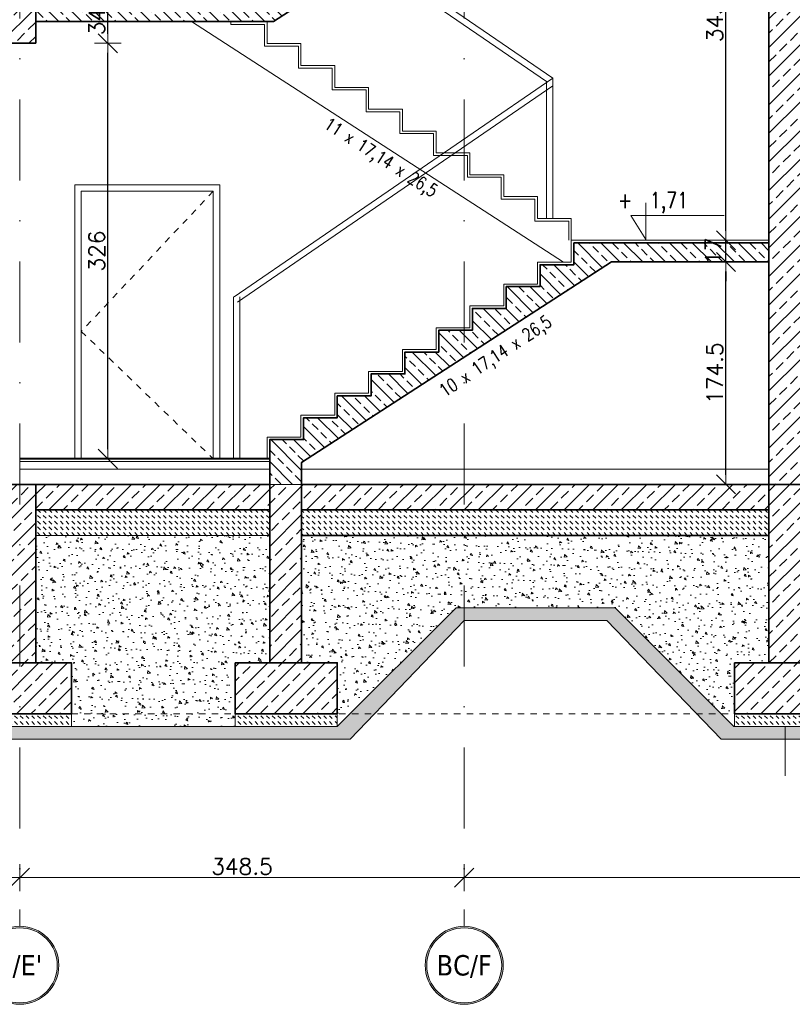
# Model space of a CAD drawing. Header units: millimetres. Extents: x 28291 to 177760, y -399809 to -170937.
# Tile 54 of 256: x 61662 to 62268, y -209435 to -208662. Entities that reach past the tile are written whole.
import ezdxf
from ezdxf.enums import TextEntityAlignment as Align

# ---------------------------------------------------------------- set-up
doc = ezdxf.new("R2010")
doc.units = ezdxf.units.MM
doc.linetypes.add('2_3', pattern=[1, 0.5, -0.5])
doc.linetypes.add('DASHDOT', pattern=[25.4, 12.7, -6.35, 0, -6.35])
doc.layers.get('0').update_dxf_attribs({"lineweight": 0})
for name, color, linetype, lineweight in [('!! 1_ PROJ WARSTWY', 252, 'Continuous', 9), ('!! 1_hatch projektowane ściany', 4, 'Continuous', 5), ('!! 1_PROJ Sciany', 2, 'Continuous', 40), ('!! 1_PROJ widok', 5, 'Continuous', 9), ('!! 1_PROJ ŻELBET', 1, 'Continuous', 35), ('!! wymiary osi', 250, 'Continuous', 9), ('0-osie-liniA', 14, 'DASHDOT', 5), ('0-osie-tx', 66, 'Continuous', 9), ('0-rzedne-blok', 62, 'Continuous', 13)]:
    doc.layers.add(name, color=color, linetype=linetype, lineweight=lineweight)
for name, color, linetype, lineweight, true_color in [('!! 1_drzwi-linia - zrealizowane', 7, 'Continuous', 5, 0x7a7a7a), ('!! 1_hatch WYKONENE PRACE', 9, 'Continuous', 0, 0x808080), ('!! 1_PROJ SCIANY ZREAL - HATCH', 9, 'Continuous', 0, 0x808080), ('!! 1_PROJ ŚCIANY  - zrealizowane', 9, 'Continuous', 35, 0x808080)]:
    doc.layers.add(name, color=color, linetype=linetype, lineweight=lineweight, true_color=true_color)
doc.styles.add('50', font='ROMANS.shx', dxfattribs={"width": 0.8, "height": 10})
doc.styles.add('DEUTSCH', font='SIMPLEX8')
doc.styles.add('TAHOMA', font='tahoma.ttf')
doc.styles.add('TXT', font='simplex.shx')
doc.dimstyles.new('DIM50', dxfattribs={"dimscale": 5, "dimtxt": 2.5, "dimasz": 1.5, "dimexe": 0, "dimexo": 0, "dimgap": 0.5, "dimtad": 1, "dimdec": 4, "dimrnd": 0.5, "dimdsep": 46, "dimtxsty": 'TXT', "dimblk1": 'TICK1', "dimblk2": 'TICK1', "dimsah": 1, "dimcen": 0, "dimse1": 1, "dimse2": 1, "dimclrd": 1, "dimclre": 7, "dimclrt": 9, "dimadec": 0, "dimazin": 0, "dimtfac": 1, "dimtdec": 4, "dimtmove": 2, "dimatfit": 3, "dimldrblk": 'TICK1', "dimfxl": 1, "dimtolj": 1, "dimarcsym": 0})

# ---------------------------------------------------------------- blocks, each defined once
blk = doc.blocks.new('*U80')
h = blk.add_hatch(color=256)
edge = h.paths.add_edge_path()
edge.add_arc((0, 0), 30.6, 0, 360)
edge = h.paths.add_edge_path(flags=17)
edge.add_arc((0, 0), 29.4, 0, 360)
for radius in [30.6, 29.4]:
    blk.add_circle((0, 0), radius)
at = {"style": 'TAHOMA', "flags": 8}
blk.add_attdef('ANSICHTSNUMMER', text='', height=16, dxfattribs=at).set_placement((0, 0), align=Align.MIDDLE_CENTER)
blk = doc.blocks.new('TICK1')
at = {"color": 0}
for p, q in [((0, -1.4), (0, 1.4)), ((0, 0), (-1, 0))]:
    blk.add_line(p, q, dxfattribs=at)
at = {"color": 2}
blk.add_line((-1, -1), (1, 1), dxfattribs=at)
blk = doc.blocks.new('*D3676')
at = {"layer": '!! wymiary osi', "color": 1, "lineweight": -2, "transparency": 16777216}
blk.add_line((61419.57, -216280.68), (61655.07, -216280.68), dxfattribs=at)
at = {"layer": 'DEFPOINTS', "color": 0, "transparency": 16777216}
for p in [(61412.07, -216280.68), (61662.57, -216280.68), (61662.57, -216280.68)]:
    blk.add_point(p, dxfattribs=at)
at = {"layer": '!! wymiary osi', "color": 1, "lineweight": -2, "transparency": 16777216, "xscale": 7.5, "yscale": 7.5, "zscale": 7.5, "rotation": 180}
blk.add_blockref('TICK1', (61412.07, -216280.68), dxfattribs=at)
at = {"layer": '!! wymiary osi', "color": 1, "lineweight": -2, "transparency": 16777216, "xscale": 7.5, "yscale": 7.5, "zscale": 7.5}
blk.add_blockref('TICK1', (61662.57, -216280.68), dxfattribs=at)
at = {"layer": '!! wymiary osi', "color": 9, "transparency": 16777216, "insert": (61537.32, -216271.93), "char_height": 12.5, "attachment_point": 5, "style": 'TXT'}
blk.add_mtext('\\A1;250.5', dxfattribs=at)
blk = doc.blocks.new('*D3677')
at = {"layer": '!! wymiary osi', "color": 1, "lineweight": -2, "transparency": 16777216}
blk.add_line((61670.07, -216280.68), (62003.57, -216280.68), dxfattribs=at)
at = {"layer": 'DEFPOINTS', "color": 0, "transparency": 16777216}
for p in [(61662.57, -216280.68), (62011.07, -216280.68), (62011.07, -216280.68)]:
    blk.add_point(p, dxfattribs=at)
at = {"layer": '!! wymiary osi', "color": 1, "lineweight": -2, "transparency": 16777216, "xscale": 7.5, "yscale": 7.5, "zscale": 7.5, "rotation": 180}
blk.add_blockref('TICK1', (61662.57, -216280.68), dxfattribs=at)
at = {"layer": '!! wymiary osi', "color": 1, "lineweight": -2, "transparency": 16777216, "xscale": 7.5, "yscale": 7.5, "zscale": 7.5}
blk.add_blockref('TICK1', (62011.07, -216280.68), dxfattribs=at)
at = {"layer": '!! wymiary osi', "color": 9, "transparency": 16777216, "insert": (61836.82, -216271.93), "char_height": 12.5, "attachment_point": 5, "style": 'TXT'}
blk.add_mtext('\\A1;348.5', dxfattribs=at)
blk = doc.blocks.new('*D3678')
at = {"layer": '!! wymiary osi', "color": 1, "lineweight": -2, "transparency": 16777216}
blk.add_line((62018.57, -216280.68), (62602.57, -216280.68), dxfattribs=at)
at = {"layer": 'DEFPOINTS', "color": 0, "transparency": 16777216}
for p in [(62011.07, -216280.68), (62610.07, -216280.68), (62610.07, -216280.68)]:
    blk.add_point(p, dxfattribs=at)
at = {"layer": '!! wymiary osi', "color": 1, "lineweight": -2, "transparency": 16777216, "xscale": 7.5, "yscale": 7.5, "zscale": 7.5, "rotation": 180}
blk.add_blockref('TICK1', (62011.07, -216280.68), dxfattribs=at)
at = {"layer": '!! wymiary osi', "color": 1, "lineweight": -2, "transparency": 16777216, "xscale": 7.5, "yscale": 7.5, "zscale": 7.5}
blk.add_blockref('TICK1', (62610.07, -216280.68), dxfattribs=at)
at = {"layer": '!! wymiary osi', "color": 9, "transparency": 16777216, "insert": (62310.57, -216271.93), "char_height": 12.5, "attachment_point": 5, "style": 'TXT'}
blk.add_mtext('\\A1;599', dxfattribs=at)
blk = doc.blocks.new('D_kota')
for p, q in [((8.66, 0), (8.66, 23.02)), ((-0.76, 15), (8.66, 15)), ((8.66, 0), (-0.76, 15))]:
    blk.add_line(p, q)
blk.add_lwpolyline([(-0.76, 15), (57.9, 15)])
at = {"style": 'DEUTSCH', "width": 0.8}
blk.add_attdef('POZ.ARCH', (7.32, 19.66), '', height=10, dxfattribs=at)
blk = doc.blocks.new('*D3617')
at = {"layer": '!! wymiary osi', "color": 1, "lineweight": -2, "transparency": 16777216}
blk.add_line((62216.37, -209019.48), (62216.37, -208860.05), dxfattribs=at)
at = {"layer": 'DEFPOINTS', "color": 0, "transparency": 16777216}
for p in [(62216.37, -208852.55), (62233.8, -208852.55), (62233.8, -209026.98)]:
    blk.add_point(p, dxfattribs=at)
at = {"layer": '!! wymiary osi', "color": 1, "lineweight": -2, "transparency": 16777216, "xscale": 7.5, "yscale": 7.5, "zscale": 7.5}
for p, rotation in [((62216.37, -208852.55), 90), ((62216.37, -209026.98), 270)]:
    blk.add_blockref('TICK1', p, dxfattribs=dict(at, rotation=rotation))
at = {"layer": '!! wymiary osi', "color": 9, "transparency": 16777216, "insert": (62207.62, -208939.76), "char_height": 12.5, "attachment_point": 5, "rotation": 90, "style": 'TXT'}
blk.add_mtext('\\A1;174.5', dxfattribs=at)
blk = doc.blocks.new('*D3618')
at = {"layer": '!! wymiary osi', "color": 1, "lineweight": -2, "transparency": 16777216}
for p, q in [((62216.37, -208828.05), (62216.37, -208820.55)), ((62216.37, -208852.55), (62216.37, -208835.55)), ((62216.37, -208860.05), (62216.37, -208867.55))]:
    blk.add_line(p, q, dxfattribs=at)
at = {"layer": 'DEFPOINTS', "color": 0, "transparency": 16777216}
for p in [(62216.37, -208835.55), (62233.8, -208835.55), (62233.8, -208852.55)]:
    blk.add_point(p, dxfattribs=at)
at = {"layer": '!! wymiary osi', "color": 1, "lineweight": -2, "transparency": 16777216, "xscale": 7.5, "yscale": 7.5, "zscale": 7.5}
for p, rotation in [((62216.37, -208835.55), 270), ((62216.37, -208852.55), 90)]:
    blk.add_blockref('TICK1', p, dxfattribs=dict(at, rotation=rotation))
at = {"layer": '!! wymiary osi', "color": 9, "transparency": 16777216, "insert": (62206.37, -208844.05), "char_height": 12.5, "attachment_point": 5, "rotation": 90, "style": 'TXT'}
blk.add_mtext('\\A1;17', dxfattribs=at)
blk = doc.blocks.new('*D3619')
at = {"layer": '!! wymiary osi', "color": 1, "lineweight": -2, "transparency": 16777216}
blk.add_line((62216.37, -208828.05), (62216.37, -208500.05), dxfattribs=at)
at = {"layer": 'DEFPOINTS', "color": 0, "transparency": 16777216}
for p in [(62216.37, -208492.55), (62233.8, -208492.55), (62233.8, -208835.55)]:
    blk.add_point(p, dxfattribs=at)
at = {"layer": '!! wymiary osi', "color": 1, "lineweight": -2, "transparency": 16777216, "xscale": 7.5, "yscale": 7.5, "zscale": 7.5}
for p, rotation in [((62216.37, -208492.55), 90), ((62216.37, -208835.55), 270)]:
    blk.add_blockref('TICK1', p, dxfattribs=dict(at, rotation=rotation))
at = {"layer": '!! wymiary osi', "color": 9, "transparency": 16777216, "insert": (62207.62, -208664.05), "char_height": 12.5, "attachment_point": 5, "rotation": 90, "style": 'TXT'}
blk.add_mtext('\\A1;343', dxfattribs=at)
blk = doc.blocks.new('*D3627')
at = {"layer": '!! wymiary osi', "color": 1, "lineweight": -2, "transparency": 16777216}
blk.add_line((61731.63, -208999.48), (61731.63, -208688.48), dxfattribs=at)
at = {"layer": 'DEFPOINTS', "color": 0, "transparency": 16777216}
for p in [(61675.07, -208680.98), (61731.63, -208680.98), (61665.77, -209006.98)]:
    blk.add_point(p, dxfattribs=at)
at = {"layer": '!! wymiary osi', "color": 1, "lineweight": -2, "transparency": 16777216, "xscale": 7.5, "yscale": 7.5, "zscale": 7.5}
for p, rotation in [((61731.63, -208680.98), 90), ((61731.63, -209006.98), 270)]:
    blk.add_blockref('TICK1', p, dxfattribs=dict(at, rotation=rotation))
at = {"layer": '!! wymiary osi', "color": 9, "transparency": 16777216, "insert": (61722.88, -208843.98), "char_height": 12.5, "attachment_point": 5, "rotation": 90, "style": 'TXT'}
blk.add_mtext('\\A1;326', dxfattribs=at)
blk = doc.blocks.new('*D3628')
at = {"layer": '!! wymiary osi', "color": 1, "lineweight": -2, "transparency": 16777216}
blk.add_line((61731.63, -208673.48), (61731.63, -208654.48), dxfattribs=at)
at = {"layer": 'DEFPOINTS', "color": 0, "transparency": 16777216}
for p in [(61675.07, -208646.98), (61731.63, -208646.98), (61675.07, -208680.98)]:
    blk.add_point(p, dxfattribs=at)
at = {"layer": '!! wymiary osi', "color": 1, "lineweight": -2, "transparency": 16777216, "xscale": 7.5, "yscale": 7.5, "zscale": 7.5}
for p, rotation in [((61731.63, -208646.98), 90), ((61731.63, -208680.98), 270)]:
    blk.add_blockref('TICK1', p, dxfattribs=dict(at, rotation=rotation))
at = {"layer": '!! wymiary osi', "color": 9, "transparency": 16777216, "insert": (61722.88, -208663.98), "char_height": 12.5, "attachment_point": 5, "rotation": 90, "style": 'TXT'}
blk.add_mtext('\\A1;34', dxfattribs=at)
blk = doc.blocks.new('BLOK OSIE D-E PD')
at = {"layer": '0-osie-liniA', "ltscale": 5}
for points in [[(61662.56735, -214526.31528), (61662.56735, -216318.84626)], [(62011.06735, -214526.31528), (62011.06735, -216318.84626)]]:
    blk.add_lwpolyline(points, dxfattribs=at)
at = {"layer": '0-osie-tx'}
ref = blk.add_blockref('*U80', (61662.56735, -216349.44626), dxfattribs=dict(at, rotation=180))
ref.add_attrib('ANSICHTSNUMMER', "E/E'", dxfattribs={"layer": '0', "height": 16, "style": 'TAHOMA', "flags": 8}).set_placement((61662.56735, -216349.44626), align=Align.MIDDLE_CENTER)
ref = blk.add_blockref('*U80', (62011.06735, -216349.44626), dxfattribs=dict(at, rotation=180))
ref.add_attrib('ANSICHTSNUMMER', 'BC/F', dxfattribs={"layer": '0', "height": 16, "style": 'TAHOMA', "flags": 8}).set_placement((62011.06735, -216349.44626), align=Align.MIDDLE_CENTER)
at = {"layer": '!! wymiary osi'}
for base, p1, p2, picture, middle in [((61662.56735, -216280.68013), (61412.06735, -216280.68013), (61662.56735, -216280.68013), '*D3676', (61537.31735, -216271.93013)), ((62011.06735, -216280.68013), (61662.56735, -216280.68013), (62011.06735, -216280.68013), '*D3677', (61836.81735, -216271.93013)), ((62610.06735, -216280.68013), (62011.06735, -216280.68013), (62610.06735, -216280.68013), '*D3678', (62310.56735, -216271.93013))]:
    dim = blk.add_linear_dim(base=base, p1=p1, p2=p2, dimstyle='DIM50', dxfattribs=at)
    dim.commit()
    dim.dimension.update_dxf_attribs({"geometry": picture, "text_midpoint": middle})

msp = doc.modelspace()

# ---------------------------------------------------------------- hatches: boundary and pattern name
at = {"layer": '!! 1_hatch projektowane ściany'}
h = msp.add_hatch(dxfattribs=at)
h.set_pattern_fill('ANSI33', color=256, scale=2, angle=90)
h.paths.add_polyline_path([(61936.38889, -208615.59989), (61911.56965, -208598.58098), (61911.56965, -208614.69139), (61885.06965, -208614.69139), (61885.06965, -208631.83425), (61858.56965, -208631.83425), (61858.56965, -208648.97711), (61675.06965, -208648.97711), (61675.06965, -208663.97711), (61861.61325, -208663.97711)])
h.paths.add_polyline_path([(61918.90529, -208597.54854), (61911.56965, -208597.54854), (61911.56965, -208598.58098), (61936.38889, -208615.59989), (61940.93807, -208612.65673)])
h.paths.add_polyline_path([(62011.06735, -208567.28554), (62011.06735, -208546.11996), (61991.06965, -208546.11996), (61991.06965, -208563.26282), (61964.56965, -208563.26282), (61964.56965, -208580.40568), (61938.06965, -208580.40568), (61938.06965, -208597.54854), (61918.90529, -208597.54854), (61940.93807, -208612.65673)])
h.paths.add_polyline_path([(62036.95275, -208550.53859), (62017.56965, -208533.48146), (62017.56965, -208546.11996), (62011.06735, -208546.11996), (62011.06735, -208567.28554)])
h.paths.add_polyline_path([(62126.58673, -208492.54854), (62250.06965, -208492.54854), (62250.06965, -208477.54854), (62097.06965, -208477.54854), (62097.06965, -208494.69139), (62070.56965, -208494.69139), (62070.56965, -208511.83425), (62044.06965, -208511.83425), (62044.06965, -208528.97711), (62017.56965, -208528.97711), (62017.56965, -208533.48146), (62036.95275, -208550.53859)])
h = msp.add_hatch(dxfattribs=at)
h.set_pattern_fill('ANSI33', color=256, scale=2, angle=90)
h.paths.add_polyline_path([(61858.56965, -209026.97711), (61883.56965, -209026.97711), (61883.56965, -209009.77208), (62126.58673, -208852.54854), (62250.06965, -208852.54854), (62250.06965, -208837.54854), (62097.06965, -208837.54854), (62097.06965, -208854.69139), (62070.56965, -208854.69139), (62070.56965, -208871.83425), (62044.06965, -208871.83425), (62044.06965, -208888.97711), (62017.56965, -208888.97711), (62017.56965, -208906.11996), (61991.06965, -208906.11996), (61991.06965, -208923.26282), (61964.56965, -208923.26282), (61964.56965, -208940.40568), (61938.06965, -208940.40568), (61938.06965, -208957.54854), (61911.56965, -208957.54854), (61911.56965, -208974.69139), (61885.06965, -208974.69139), (61885.06965, -208991.83425), (61858.56965, -208991.83425)])
at = {"layer": '!! 1_hatch WYKONENE PRACE'}
h = msp.add_hatch(dxfattribs=at)
h.set_pattern_fill('AR-PARQ1', color=256, scale=0.1, angle=45)
h.paths.add_polyline_path([(60853.95421, -209127.07984), (60853.95421, -209117.07984), (61238.56735, -209116.96325), (61288.55349, -209066.97711), (61472.06505, -209066.97711), (61623.06965, -209216.97711), (61911.56965, -209216.97711), (62004.70449, -209123.84227), (62129.35516, -209123.84227), (62222.49, -209216.97711), (62303.06965, -209216.97711), (62453.06965, -209066.97711), (63192.48407, -209066.97711), (63342.48407, -209216.97711), (63442.56373, -209216.97711), (63617.56373, -209041.97711), (63663.22819, -209041.97711), (63663.22819, -209051.97711), (63621.70586, -209051.97711), (63446.70586, -209226.97711), (63332.48407, -209226.97711), (63188.34194, -209076.97711), (62457.21179, -209076.97711), (62313.06965, -209226.97711), (62212.49, -209226.97711), (62122.9923, -209133.84227), (62011.06735, -209133.84227), (61921.56965, -209226.97711), (61612.06505, -209226.97711), (61467.92291, -209076.97711), (61296.60141, -209076.97711), (61248.56735, -209126.96325)])
h = msp.add_hatch(dxfattribs=at)
h.set_pattern_fill('DASH', color=256, angle=-45)
h.paths.add_polyline_path([(61858.56965, -209066.97711), (61858.56965, -209046.97711), (61675.06965, -209046.97711), (61675.06965, -209066.97711)])
h = msp.add_hatch(dxfattribs=at)
h.set_pattern_fill('DASH', color=256, angle=-45)
h.paths.add_polyline_path([(62251.06965, -209066.97711), (62251.06965, -209046.97711), (61883.56965, -209046.97711), (61883.56965, -209066.97711)])
h = msp.add_hatch(dxfattribs=at)
h.set_pattern_fill('AR-CONC', color=256, scale=0.1, angle=-90)
h.paths.add_polyline_path([(61858.56965, -209066.97711), (61675.06965, -209066.97711), (61675.06965, -209166.97711), (61703.06965, -209166.97711), (61703.06965, -209216.97711), (61831.56965, -209216.97711), (61831.56965, -209166.97711), (61858.56965, -209166.97711)])
h = msp.add_hatch(dxfattribs=at)
h.set_pattern_fill('AR-CONC', color=256, scale=0.1, angle=-90)
h.paths.add_polyline_path([(62004.70449, -209123.84227), (62011.06735, -209123.84227), (62011.06735, -209066.97711), (61883.56965, -209066.97711), (61883.56965, -209166.97711), (61911.56965, -209166.97711), (61911.56965, -209206.97711), (61921.56965, -209206.97711)])
h.paths.add_polyline_path([(62250.06965, -209066.97711), (62011.06735, -209066.97711), (62011.06735, -209123.84227), (62129.35516, -209123.84227), (62212.49, -209206.97711), (62223.06965, -209206.97711), (62223.06965, -209166.97711), (62250.06965, -209166.97711)])
h = msp.add_hatch(dxfattribs=at)
h.set_pattern_fill('DASH', color=256, angle=-45)
h.paths.add_polyline_path([(61623.06965, -209216.97711), (61703.06965, -209216.97711), (61703.06965, -209206.97711), (61623.06965, -209206.97711)])
h = msp.add_hatch(dxfattribs=at)
h.set_pattern_fill('DASH', color=256, angle=-45)
h.paths.add_polyline_path([(61831.56965, -209216.97711), (61911.56965, -209216.97711), (61911.56965, -209206.97711), (61831.56965, -209206.97711)])
h = msp.add_hatch(dxfattribs=at)
h.set_pattern_fill('DASH', color=256, angle=-45)
h.paths.add_polyline_path([(62223.06965, -209216.97711), (62303.06965, -209216.97711), (62303.06965, -209206.97711), (62223.06965, -209206.97711)])
at = {"layer": '!! 1_PROJ SCIANY ZREAL - HATCH'}
h = msp.add_hatch(dxfattribs=at)
h.set_pattern_fill('ANSI33', color=256, scale=2.5)
h.paths.add_polyline_path([(62275.06965, -207991.73849), (62250.06965, -207991.73849), (62250.06965, -209026.97711), (62275.06965, -209026.97711)])
h = msp.add_hatch(dxfattribs=at)
h.set_pattern_fill('ANSI33', color=256, scale=2.5)
h.paths.add_polyline_path([(61662.56735, -209026.97711), (61650.06965, -209026.97711), (61650.06965, -209166.97711), (61662.56735, -209166.97711)])
h.paths.add_polyline_path([(61675.06965, -209026.97711), (61662.56735, -209026.97711), (61662.56735, -209166.97711), (61675.06965, -209166.97711)])
h = msp.add_hatch(dxfattribs=at)
h.set_pattern_fill('ANSI33', color=256, scale=2.5)
h.paths.add_polyline_path([(61858.56965, -209026.97711), (61675.06965, -209026.97711), (61675.06965, -209046.97711), (61858.56965, -209046.97711)])
h = msp.add_hatch(dxfattribs=at)
h.set_pattern_fill('ANSI33', color=256, scale=2.5)
h.paths.add_polyline_path([(61871.06735, -209026.97711), (61858.56965, -209026.97711), (61858.56965, -209166.97711), (61871.06735, -209166.97711)])
h.paths.add_polyline_path([(61883.56965, -209026.97711), (61871.06735, -209026.97711), (61871.06735, -209166.97711), (61883.56965, -209166.97711)])
h = msp.add_hatch(dxfattribs=at)
h.set_pattern_fill('ANSI33', color=256, scale=2.5)
h.paths.add_polyline_path([(62011.06735, -209026.97711), (61883.56965, -209026.97711), (61883.56965, -209046.97711), (62011.06735, -209046.97711)])
h.paths.add_polyline_path([(62250.06965, -209026.97711), (62011.06735, -209026.97711), (62011.06735, -209046.97711), (62250.06965, -209046.97711)])
h = msp.add_hatch(dxfattribs=at)
h.set_pattern_fill('ANSI33', color=256, scale=2.5)
h.paths.add_polyline_path([(62275.06965, -209026.97711), (62250.06965, -209026.97711), (62250.06965, -209166.97711), (62275.06965, -209166.97711)])
h = msp.add_hatch(dxfattribs=at)
h.set_pattern_fill('ANSI33', color=256, scale=2.5)
h.paths.add_polyline_path([(61623.06965, -209166.97711), (61703.06965, -209166.97711), (61703.06965, -209206.97711), (61623.06965, -209206.97711)])
h = msp.add_hatch(dxfattribs=at)
h.set_pattern_fill('ANSI33', color=256, scale=2.5)
h.paths.add_polyline_path([(61831.56965, -209166.97711), (61911.56965, -209166.97711), (61911.56965, -209206.97711), (61831.56965, -209206.97711)])
h = msp.add_hatch(dxfattribs=at)
h.set_pattern_fill('ANSI33', color=256, scale=2.5)
h.paths.add_polyline_path([(62223.06965, -209166.97711), (62303.06965, -209166.97711), (62303.06965, -209206.97711), (62223.06965, -209206.97711)])
at = {"layer": '!! 1_PROJ ŚCIANY  - zrealizowane'}
h = msp.add_hatch(dxfattribs=at)
h.set_pattern_fill('ANSI33', color=256, scale=2.5)
h.paths.add_polyline_path([(60829.56735, -208705.97711), (60829.56735, -208661.47711), (61650.06965, -208660.97711), (61650.06965, -208648.97711), (61675.06965, -208648.97711), (61675.06965, -208680.97711), (60854.56735, -208680.97711), (60854.56735, -208705.97711)])

# ---------------------------------------------------------------- linework, layer by layer
at = {"layer": '!! 1_ PROJ WARSTWY'}
for points in [[(61858.56965, -209008.97711), (61662.56735, -209008.97711)], [(61858.56965, -209014.97711), (61662.56735, -209014.97711)], [(62250.06965, -209014.97711), (61883.56965, -209014.97711)]]:
    msp.add_lwpolyline(points, dxfattribs=at)
at = {"layer": '!! 1_drzwi-linia - zrealizowane'}
for points in [[(61705.79718, -209006.97711), (61705.79718, -208791.97711), (61819.29718, -208791.97711), (61819.29718, -209006.97711)], [(61710.79718, -209006.97711), (61710.79718, -208796.97711), (61814.29718, -208796.97711), (61814.29718, -209006.97711)]]:
    msp.add_lwpolyline(points, dxfattribs=at)
at = {"layer": '!! 1_drzwi-linia - zrealizowane', "linetype": '2_3', "ltscale": 10}
msp.add_lwpolyline([(61814.29718, -208796.97711), (61710.79718, -208906.97711), (61814.29718, -209006.97711)], dxfattribs=at)
at = {"layer": '!! 1_hatch projektowane ściany'}
msp.add_lwpolyline([(61858.56965, -209026.97711), (61883.56965, -209026.97711), (61883.56965, -209009.77208), (62126.58673, -208852.54854), (62250.06965, -208852.54854), (62250.06965, -208837.54854), (62097.06965, -208837.54854), (62097.06965, -208854.69139), (62070.56965, -208854.69139), (62070.56965, -208871.83425), (62044.06965, -208871.83425), (62044.06965, -208888.97711), (62017.56965, -208888.97711), (62017.56965, -208906.11996), (61991.06965, -208906.11996), (61991.06965, -208923.26282), (61964.56965, -208923.26282), (61964.56965, -208940.40568), (61938.06965, -208940.40568), (61938.06965, -208957.54854), (61911.56965, -208957.54854), (61911.56965, -208974.69139), (61885.06965, -208974.69139), (61885.06965, -208991.83425), (61858.56965, -208991.83425)], close=True, dxfattribs=at)
at = {"layer": '!! 1_PROJ Sciany'}
msp.add_lwpolyline([(61858.56965, -209006.97711), (61662.56735, -209006.97711)], dxfattribs=at)
at = {"layer": '!! 1_PROJ widok'}
msp.add_line((62095.06965, -208835.54854), (62250.06965, -208835.54854), dxfattribs=at)
for points in [[(61845.57196, -208646.97711), (61845.57196, -208547.26282), (62080.57196, -208708.40568)], [(61850.57196, -208646.97711), (61850.57196, -208556.75399), (62075.57196, -208711.03971)], [(62088.86168, -208852.69139), (61797.14085, -208663.97711)], [(61828.06965, -208663.97711), (61828.06965, -208666.11996), (61854.56965, -208666.11996), (61854.56965, -208683.26282), (61881.06965, -208683.26282), (61881.06965, -208700.40568), (61907.56965, -208700.40568), (61907.56965, -208717.54854), (61934.06965, -208717.54854), (61934.06965, -208734.69139), (61960.56965, -208734.69139), (61960.56965, -208751.83425), (61987.06965, -208751.83425), (61987.06965, -208768.97711), (62013.56965, -208768.97711), (62013.56965, -208786.11996), (62040.06965, -208786.11996), (62040.06965, -208803.26282), (62066.56965, -208803.26282), (62066.56965, -208820.40568), (62093.06965, -208820.40568), (62093.06965, -208835.54854)], [(61830.06965, -208663.97711), (61830.06965, -208664.11996), (61856.56965, -208664.11996), (61856.56965, -208681.26282), (61883.06965, -208681.26282), (61883.06965, -208698.40568), (61909.56965, -208698.40568), (61909.56965, -208715.54854), (61936.06965, -208715.54854), (61936.06965, -208732.69139), (61962.56965, -208732.69139), (61962.56965, -208749.83425), (61989.06965, -208749.83425), (61989.06965, -208766.97711), (62015.56965, -208766.97711), (62015.56965, -208784.11996), (62042.06965, -208784.11996), (62042.06965, -208801.26282), (62068.56965, -208801.26282), (62068.56965, -208818.40568), (62095.06965, -208818.40568), (62095.06965, -208835.54854)], [(61845.57196, -208664.11996), (61845.57196, -208663.97711)], [(61850.57196, -208664.11996), (61850.57196, -208663.97711)], [(61830.57196, -208879.83425), (62080.57196, -208708.40568)], [(62075.57196, -208818.40568), (62075.57196, -208711.03971)], [(62080.57196, -208818.40568), (62080.57196, -208708.40568)], [(61833.3996, -208883.95789), (62080.57196, -208714.46828)], [(61856.56965, -209006.97711), (61856.56965, -208989.83425), (61883.06965, -208989.83425), (61883.06965, -208972.69139), (61909.56965, -208972.69139), (61909.56965, -208955.54854), (61936.06965, -208955.54854), (61936.06965, -208938.40568), (61962.56965, -208938.40568), (61962.56965, -208921.26282), (61989.06965, -208921.26282), (61989.06965, -208904.11996), (62015.56965, -208904.11996), (62015.56965, -208886.97711), (62042.06965, -208886.97711), (62042.06965, -208869.83425), (62068.56965, -208869.83425), (62068.56965, -208852.69139), (62095.06965, -208852.69139), (62095.06965, -208835.54854)], [(61830.06965, -209006.97711), (61830.06965, -208879.83425)], [(61835.06965, -209006.97711), (61835.06965, -208879.83425)]]:
    msp.add_lwpolyline(points, dxfattribs=at)
at = {"layer": '!! 1_PROJ ŚCIANY  - zrealizowane'}
for p, q in [((62250.06965, -209166.97711), (62250.06965, -207991.73849)), ((61675.06965, -209166.97711), (61675.06965, -209026.97711))]:
    msp.add_line(p, q, dxfattribs=at)
for points in [[(61675.06965, -208648.97711), (61675.06965, -208680.97711)], [(61675.06965, -208680.97711), (60854.56735, -208680.97711)], [(61858.56965, -209006.97711), (61858.56965, -209166.97711), (61883.56965, -209166.97711), (61883.56965, -209009.77208)], [(61858.56965, -209026.97711), (61210.56735, -209026.97711)], [(62250.06965, -209026.97711), (61883.56965, -209026.97711)], [(63405.06373, -209026.97711), (62250.06965, -209026.97711)], [(61858.56965, -209046.97711), (61675.06965, -209046.97711)], [(61883.56965, -209066.97711), (62250.06965, -209066.97711), (62250.06965, -209046.97711), (61883.56965, -209046.97711)]]:
    msp.add_lwpolyline(points, dxfattribs=at)
for points in [[(61623.06965, -209166.97711), (61703.06965, -209166.97711), (61703.06965, -209206.97711), (61623.06965, -209206.97711)], [(61831.56965, -209166.97711), (61911.56965, -209166.97711), (61911.56965, -209206.97711), (61831.56965, -209206.97711)], [(62223.06965, -209166.97711), (62303.06965, -209166.97711), (62303.06965, -209206.97711), (62223.06965, -209206.97711)]]:
    msp.add_lwpolyline(points, close=True, dxfattribs=at)
at = {"layer": '!! 1_PROJ ŻELBET'}
for p, q in [((62097.06965, -208837.54854), (62250.06965, -208837.54854)), ((62126.58673, -208852.54854), (62250.06965, -208852.54854))]:
    msp.add_line(p, q, dxfattribs=at)
for points in [[(61861.61325, -208663.97711), (62126.58673, -208492.54854)], [(61861.61325, -208663.97711), (61675.06965, -208663.97711)], [(61858.56965, -209006.97711), (61858.56965, -208991.83425), (61885.06965, -208991.83425), (61885.06965, -208974.69139), (61911.56965, -208974.69139), (61911.56965, -208957.54854), (61938.06965, -208957.54854), (61938.06965, -208940.40568), (61964.56965, -208940.40568), (61964.56965, -208923.26282), (61991.06965, -208923.26282), (61991.06965, -208906.11996), (62017.56965, -208906.11996), (62017.56965, -208888.97711), (62044.06965, -208888.97711), (62044.06965, -208871.83425), (62070.56965, -208871.83425), (62070.56965, -208854.69139), (62097.06965, -208854.69139), (62097.06965, -208837.54854)], [(61883.56965, -209009.77208), (62126.58673, -208852.54854)], [(62250.06965, -209046.97711), (61883.56965, -209046.97711)]]:
    msp.add_lwpolyline(points, dxfattribs=at)
at = {"layer": '!! wymiary osi'}
for points in [[(62313.06965, -209226.97711), (62212.49, -209226.97711), (62122.9923, -209133.84227), (62011.06735, -209133.84227), (61921.56965, -209226.97711), (61612.06505, -209226.97711), (61467.92291, -209076.97711), (61296.60141, -209076.97711), (61248.56735, -209126.96325), (60853.95421, -209127.07984), (60853.95421, -209117.07984), (61238.56735, -209116.96325), (61288.55349, -209066.97711), (61472.06505, -209066.97711), (61623.06965, -209216.97711), (61911.56965, -209216.97711), (62004.70449, -209123.84227), (62129.35516, -209123.84227), (62222.49, -209216.97711), (62303.06965, -209216.97711)], [(61675.06965, -209066.97711), (61858.56965, -209066.97711)], [(62262.77983, -209216.97711), (62303.06965, -209216.97711), (62453.06965, -209066.97711), (63035.48638, -209066.97711)], [(63035.48638, -209076.97711), (62457.21179, -209076.97711), (62313.06965, -209226.97711), (62262.77983, -209226.97711)], [(61871.27983, -209216.97711), (61911.56965, -209216.97711), (62004.70449, -209123.84227)], [(62004.70449, -209123.84227), (62129.35516, -209123.84227)], [(62262.77983, -209216.97711), (62222.49, -209216.97711), (62129.35516, -209123.84227)], [(62011.06735, -209133.84227), (61921.56965, -209226.97711), (61662.77983, -209226.97711)], [(62011.06735, -209133.84227), (62122.9923, -209133.84227)], [(62122.9923, -209133.84227), (62212.49, -209226.97711), (62262.77983, -209226.97711)], [(61831.56965, -209216.97711), (61703.06965, -209216.97711)], [(62262.77983, -209216.97711), (62262.77983, -209255.73344)]]:
    msp.add_lwpolyline(points, dxfattribs=at)
at = {"layer": '!! wymiary osi', "linetype": '2_3', "ltscale": 10}
msp.add_lwpolyline([(60854.00348, -209106.96325), (61238.56735, -209106.96325), (61238.56735, -209146.96325), (61412.06735, -209146.96325), (61412.06735, -209186.96325), (61573.06965, -209186.96325), (61573.06965, -209206.97711), (63444.56373, -209206.97711)], dxfattribs=at)
at = {"layer": '!! wymiary osi'}
for points in [[(61623.06965, -209216.97711), (61703.06965, -209216.97711), (61703.06965, -209206.97711), (61623.06965, -209206.97711)], [(61831.56965, -209216.97711), (61911.56965, -209216.97711), (61911.56965, -209206.97711), (61831.56965, -209206.97711)], [(62223.06965, -209216.97711), (62303.06965, -209216.97711), (62303.06965, -209206.97711), (62223.06965, -209206.97711)]]:
    msp.add_lwpolyline(points, close=True, dxfattribs=at)
msp.add_lwpolyline([(61883.56965, -209026.97711), (61858.56965, -209026.97711)])

# ---------------------------------------------------------------- block references
msp.add_blockref('BLOK OSIE D-E PD', (0, 6945.20117))
at = {"layer": '0-rzedne-blok'}
ref = msp.add_blockref('D_kota', (62142.62432, -208834.88805), dxfattribs=dict(at, xscale=1.250000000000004, yscale=1.250000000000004, zscale=1.250000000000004))
ref.add_attrib('POZ.ARCH', '+  1,71', (62131.799, -208810.3081), dxfattribs={"layer": '0', "height": 12.5, "style": 'DEUTSCH', "width": 0.8})

# ---------------------------------------------------------------- texts
at = {"layer": '!! wymiary osi', "char_height": 10, "attachment_point": 1, "style": '50'}
for s, insert, rotation in [('11 x 17,14 x 26,5', (61905.58023, -208738.45059), 327.20399115), ('10 x 17,14 x 26,5', (61990.26667, -208950.61688), 33.88847813)]:
    msp.add_mtext_dynamic_manual_height_columns(s, width=150.9172737, gutter_width=50, heights=[0], dxfattribs=dict(at, insert=insert, rotation=rotation))

# ---------------------------------------------------------------- dimensions: what is measured, and where the dimension line sits
at = {"layer": '!! wymiary osi'}
for base, p1, p2, picture, middle in [((62216.3654, -208492.54854), (62233.79786, -208835.54854), (62233.79786, -208492.54854), '*D3619', (62207.6154, -208664.04854)), ((61731.63079, -208646.97711), (61675.06965, -208680.97711), (61675.06965, -208646.97711), '*D3628', (61722.88079, -208663.97711)), ((61731.63079, -208680.97711), (61665.77406, -209006.97711), (61675.06965, -208680.97711), '*D3627', (61722.88079, -208843.97711)), ((62216.3654, -208835.54854), (62233.79786, -208852.54854), (62233.79786, -208835.54854), '*D3618', (62206.3654, -208844.04854)), ((62216.3654, -208852.54854), (62233.79786, -209026.97711), (62233.79786, -208852.54854), '*D3617', (62207.6154, -208939.76282))]:
    dim = msp.add_linear_dim(base=base, p1=p1, p2=p2, angle=90, dimstyle='DIM50', dxfattribs=at)
    dim.commit()
    dim.dimension.update_dxf_attribs({"geometry": picture, "text_midpoint": middle})

doc.saveas('drawing.dxf')
